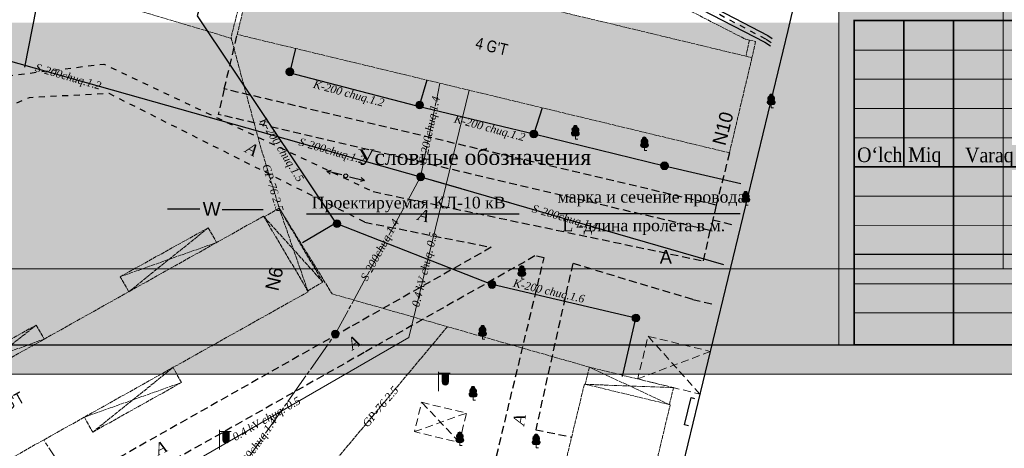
# Model space of a CAD drawing. Extents: x 352696 to 405256, y 4162769 to 4241487.
# Tile 25 of 148: x 403057 to 403183, y 4240150 to 4240205. Entities that reach past the tile are written whole.
import ezdxf
from ezdxf.enums import TextEntityAlignment as Align

# ---------------------------------------------------------------- set-up
doc = ezdxf.new("R2010")
doc.units = 0
doc.header["$LTSCALE"] = 0.5
doc.header["$MEASUREMENT"] = 0
for name, pattern in [('Build_Contour_Canopy_m1', [3, 2, -1]), ('Build_Contour_Resid_m1', [1, 1, 0]), ('Commnctn_Gas_Line_Ground_m1', [1, 1, 0]), ('Commnctn_Waterpipes_Line_Unground_m1', [10, 8, -0.5, 1, -0.5]), ('Д_ТРОТ_ТРУБА', [3, 1.5, -1.5]), ('ДОРОГИ_СТРОЯЩ', [9, 8, -1]), ('ЗД_СТР_РАЗВ', [3, 2, -1])]:
    doc.linetypes.add(name, pattern=pattern)
for name, color, linetype in [('(002) Рамка', 7, 'Continuous'), ('(007) Здания', 7, 'Continuous'), ('(013) Газ', 30, 'ИК_Газопровод -------г--------'), ('(014) Водопровод', 5, 'ИК_Водопровод -------в--------'), ('(016) Кабель', 1, 'Continuous'), ('(017) Канализация', 33, 'KANALIS_K_1'), ('(022) Возд. Линии', 7, 'Continuous'), ('(025) Дорога', 7, 'Continuous'), ('(027) Гидрография', 7, 'Continuous')]:
    doc.layers.add(name, color=color, linetype=linetype)
for name, color, linetype, lineweight in [('.', 7, 'Continuous', 15), ('Дороги', 250, 'Continuous', 30), ('окна', 250, 'Continuous', 15), ('ТЕКСТ', 7, 'Continuous', 30)]:
    doc.layers.add(name, color=color, linetype=linetype, lineweight=lineweight)
for name, color, linetype, lineweight, true_color in [('AUTO#_ROADS_MTRAL_T', 7, 'Continuous', 15, 0x000000), ('COMMN_OBJCT_CNLIZ_T', 7, 'Continuous', 15, 0x000000), ('COMMN_OBJCT_WATER_L', 7, 'Continuous', 15, 0x000000), ('COMMN_OBJCT_WATER_T', 7, 'Continuous', 15, 0x000000), ('COMMN_OBJCT_WELL#_B', 7, 'Continuous', 15, 0x000000), ('GREEN_VGTAT_#####_B', 7, 'Continuous', 15, 0x000000)]:
    doc.layers.add(name, color=color, linetype=linetype, lineweight=lineweight, true_color=true_color)
for name, color, linetype, true_color in [('BUILD_CANOP_CNTUR_P', 7, 'Continuous', 0x000000), ('BUILD_RESID_CNTUR_P', 7, 'Continuous', 0x000000), ('BUILD_RESID_TITLE_T', 7, 'Continuous', 0x000000), ('COMMN_OBJCT_ELCTR_B', 7, 'Continuous', 0x000000), ('COMMN_OBJCT_ELCTR_L', 7, 'Continuous', 0x000000), ('COMMN_OBJCT_ELCTR_T', 7, 'Continuous', 0x000000), ('COMMN_OBJCT_GAS##_L', 7, 'Continuous', 0x000000), ('COMMN_OBJCT_GAS##_T', 7, 'Continuous', 0x000000)]:
    doc.layers.add(name, color=color, linetype=linetype, true_color=true_color)
doc.styles.add('BM-431', font='txt')
doc.styles.add('P-131', font='txt')
doc.styles.add('S', font='txtwr', dxfattribs={"oblique": 15})
doc.styles.add('seviyorum', font='times.ttf')
doc.styles.add('stile1', font='times.ttf')
doc.styles.add('БМ-431 (Times New Roman К)', font='timesi.ttf', dxfattribs={"height": 1})
doc.styles.add('гост', font='arial.ttf', dxfattribs={"height": 300})
doc.styles.add('Р-131 (Arial Narrow)', font='ARIALN.TTF', dxfattribs={"height": 1})
doc.linetypes.add('Commnctn_Electr_Cabel_Low_Unground_m1', pattern='A,4,-2,[1,Topography.shx,S=0.7,R=45,X=0,Y=0],0.001,[1,Topography.shx,S=0.7,R=315,X=0,Y=0],8,[1,Topography.shx,S=0.7,R=135,X=0,Y=0],0.001,[1,Topography.shx,S=0.7,R=225,X=0,Y=0],-2,4', length=20.002)
doc.linetypes.add('GAZ_VOZDUSH', pattern='A,1,-2,["~",Standard,S=3,R=0,X=-1.5,Y=-1.5],-1,10', length=14)
doc.linetypes.add('KANALIS_K_1', pattern='A,1,[">",Standard,S=1.8,R=0,X=-0.9,Y=-0.9],3,-1,["К",Standard,S=1.8,R=0,X=-0.9,Y=-0.9],-1,10', length=16)
doc.linetypes.add('ИК_Водопровод -------в--------', pattern='A,9,-0.6,["В",Standard,S=1.2,R=0,X=0,Y=-0.6],-1.2', length=10.8)
doc.linetypes.add('ИК_Газопровод -------г--------', pattern='A,9,-0.6,["Г",Standard,S=1.2,R=0,X=0,Y=-0.6],-1.2', length=10.8)
doc.linetypes.add('ИК_Э_КАБ_ВН', pattern='A,8,-2,["<<",Standard,S=1,R=0,X=0,Y=-0.5],8,[">>",Standard,S=1,R=0,X=-1,Y=-0.5],-2', length=20)

# ---------------------------------------------------------------- blocks, each defined once
blk = doc.blocks.new('S1')
at = {"layer": '(022) Возд. Линии'}
for p, q in [((-2, 0), (-1.5, 0.25)), ((-2, 0), (-1.5, -0.25)), ((0, 0), (-2, 0))]:
    blk.add_line(p, q, dxfattribs=at)
blk = doc.blocks.new('S2')
at = {"layer": '(022) Возд. Линии'}
for p, q in [((0, 0), (2, 0)), ((2, 0), (1.5, 0.25)), ((2, 0), (1.5, -0.25))]:
    blk.add_line(p, q, dxfattribs=at)
blk = doc.blocks.new('SS')
at = {"layer": '(022) Возд. Линии'}
blk.add_circle((0, 0), 0.25, dxfattribs=at)
blk = doc.blocks.new('Wellinspect_m1')
at = {"layer": 'COMMN_OBJCT_WELL#_B', "linetype": 'Continuous', "lineweight": 13, "true_color": 0xfffffe}
blk.add_hatch(color=7, dxfattribs=at).paths.add_polyline_path([(-1, 0, 1), (1, 0, 1)])
at = {"layer": 'COMMN_OBJCT_WELL#_B', "color": 18, "linetype": 'Continuous', "lineweight": 13, "true_color": 0x000000}
blk.add_line((-0.71, 0.71), (0.71, -0.71), dxfattribs=at)
blk.add_circle((0, 0), 1, dxfattribs=at)
blk = doc.blocks.new('ElectricFlash1_m1')
at = {"layer": 'COMMN_OBJCT_ELCTR_B', "linetype": 'Continuous', "lineweight": 9, "true_color": 0xfffffe}
blk.add_hatch(color=7, dxfattribs=at).paths.add_polyline_path([(1.25, 2.3), (0.45, 2.3), (0.45, 1.2, 1), (1.25, 1.2)])
at = {"layer": 'COMMN_OBJCT_ELCTR_B', "color": 18, "linetype": 'Continuous', "lineweight": 9, "true_color": 0x000000}
for p, q in [((0, 0), (0, 2.5)), ((0, 2.3), (1.5, 2.3)), ((0.45, 1.2), (0.45, 2.3)), ((0.45, 2.3), (1.25, 2.3)), ((1.25, 2.3), (1.25, 1.2))]:
    blk.add_line(p, q, dxfattribs=at)
blk.add_arc((0.85, 1.2), 0.4, 180, 0, dxfattribs=at)
blk = doc.blocks.new('CharacteristicFol_m1')
at = {"layer": 'GREEN_VGTAT_#####_B', "linetype": 'Continuous', "lineweight": 13, "true_color": 0xfffffe}
h = blk.add_hatch(color=7, dxfattribs=at)
h.dxf.hatch_style = 1
h.paths.add_polyline_path([(0.7, 1.95, 0.545245), (0.49, 2.94, 0.44906), (0, 3.5, 0.44906), (-0.49, 2.94, 0.545245), (-0.7, 1.95, 0.73339), (-0.48, 0.8), (0.48, 0.8, 0.73339)])
at = {"layer": 'GREEN_VGTAT_#####_B', "color": 18, "linetype": 'Continuous', "lineweight": 13, "true_color": 0x000000}
for p, q in [((-0.48, 0.8), (0.48, 0.8)), ((0, 0), (0, 0.8)), ((0, 0), (0, 0.8)), ((0, 0), (0.6, 0))]:
    blk.add_line(p, q, dxfattribs=at)
for centre, radius, start, end in [((-0.28, 2.38), 0.602, 111.2452, 225.6501), ((0, 3), 0.501, 90.2911, 187.0229), ((0, 3), 0.501, 352.9771, 89.7089), ((0.28, 2.38), 0.602, 314.3499, 68.7548), ((-0.41, 1.41), 0.612, 118.4195, 263.4433), ((0.41, 1.41), 0.612, 276.5567, 61.5805)]:
    blk.add_arc(centre, radius, start, end, dxfattribs=at)
blk = doc.blocks.new('wewewrwerwer')
at = {"layer": '(013) Газ', "linetype": 'GAZ_VOZDUSH'}
blk.add_lwpolyline([(403142.98, 4240152.55), (403142.44, 4240152.68), (403143.29, 4240156.19), (403143.74, 4240156.08)], dxfattribs=at)
blk.add_lwpolyline([(403142.98, 4240152.55), (403142.44, 4240152.68), (403143.29, 4240156.19), (403143.74, 4240156.08)], dxfattribs=at)
blk.add_lwpolyline([(403142.98, 4240152.55), (403142.44, 4240152.68), (403143.29, 4240156.19), (403143.74, 4240156.08)], dxfattribs=at)
at = {"layer": '(014) Водопровод', "flags": 128}
for points in [[(403057.77, 4240198.61), (403081.72, 4240320.58), (403100.52, 4240315.97), (403177.33, 4240298.14)], [(403041.66, 4240203.42), (403108.58, 4240184.53), (403147.44, 4240173.27)]]:
    blk.add_lwpolyline(points, dxfattribs=at)
at = {"layer": '(016) Кабель', "color": 1, "linetype": 'ИК_Э_КАБ_ВН'}
blk.add_lwpolyline([(403163.64, 4240237.55), (403155.73, 4240203.32), (403138.39, 4240131.68), (403125, 4240074.28)], dxfattribs=at)
at = {"layer": '(017) Канализация', "linetype": 'KANALIS_K_1', "flags": 128}
for points in [[(403095.55, 4240259.19), (403079.9, 4240205.21), (403097.69, 4240178.58), (403117.75, 4240170.71)], [(403092.52, 4240201.01), (403091.8, 4240198.01)], [(403091.49, 4240197.96), (403108.1, 4240193.63), (403123.11, 4240190.03)], [(403109.39, 4240196.95), (403108.45, 4240193.76)], [(403124.18, 4240193.39), (403123.11, 4240190.03), (403139.88, 4240185.95), (403149.69, 4240183.69)], [(403097.7, 4240178.56), (403093.41, 4240176.07)]]:
    blk.add_lwpolyline(points, dxfattribs=at)
at = {"layer": '(017) Канализация'}
blk.add_lwpolyline([(403134.51, 4240158.89), (403136.21, 4240166.4), (403117.75, 4240170.71)], dxfattribs=at)
at = {"layer": '(025) Дорога', "linetype": 'ЗД_СТР_РАЗВ'}
for points in [[(403148.22, 4240187.61), (403146.52, 4240180.9), (403083.38, 4240195.81), (403085.05, 4240202.81)], [(403083.38, 4240195.81), (403082.6, 4240192.55)], [(403146.52, 4240180.9), (403145.75, 4240177.64), (403082.6, 4240192.55)], [(403102.5, 4240182.63), (403144.9, 4240173.73), (403145.75, 4240177.64)], [(403146.05, 4240179.02), (403148.54, 4240178.39)], [(403101.4, 4240178.71), (403117.65, 4240175.48), (403099.49, 4240165.22), (403027.23, 4240124.38)], [(403123.26, 4240174.37), (403101.33, 4240161.97), (403029.07, 4240121.13)], [(403032.34, 4240085.06), (403115.17, 4240135.53), (403124.44, 4240174.14), (403123.26, 4240174.37)], [(403143.5, 4240168.77), (403128.1, 4240173.41), (403123.35, 4240152.06), (403127.96, 4240151.11)], [(403143.5, 4240168.77), (403146.34, 4240168.15)]]:
    blk.add_lwpolyline(points, dxfattribs=at)
at = {"layer": '(025) Дорога', "linetype": 'Д_ТРОТ_ТРУБА', "flags": 128}
for points in [[(403036.03, 4240189.79), (403053.79, 4240197.29), (403067.92, 4240199.01), (403102.5, 4240182.63)], [(403101.4, 4240178.71), (403068.59, 4240195.22), (403058.35, 4240194.69), (403045.49, 4240189.32), (403034.75, 4240183.82)]]:
    blk.add_lwpolyline(points, dxfattribs=at)
at = {"layer": '(027) Гидрография'}
for points in [[(403136.94, 4240211.16), (403153.13, 4240202.68), (403153.69, 4240202.3)], [(403136.5, 4240210.26), (403152.75, 4240201.82), (403153.49, 4240201.33)]]:
    blk.add_lwpolyline(points, dxfattribs=at)
at = {"layer": '(027) Гидрография', "color": 3, "linetype": 'Д_ТРОТ_ТРУБА'}
blk.add_lwpolyline([(403153.57, 4240201.74), (403152.89, 4240202.2), (403136.99, 4240210.6)], dxfattribs=at)
at = {"layer": 'BUILD_CANOP_CNTUR_P', "color": 18, "linetype": 'Build_Contour_Canopy_m1', "lineweight": 13, "true_color": 0x000000, "flags": 128}
for points in [[(403136.44, 4240158.58), (403144.43, 4240156.64), (403145.76, 4240162.11), (403137.78, 4240164.06)], [(403108.7, 4240155.58), (403114.47, 4240154.19), (403113.56, 4240150.42), (403107.79, 4240151.81)]]:
    blk.add_lwpolyline(points, close=True, dxfattribs=at)
for points in [[(403137.78, 4240164.06), (403144.43, 4240156.64)], [(403145.76, 4240162.11), (403136.44, 4240158.58)], [(403113.56, 4240150.42), (403108.7, 4240155.58)], [(403107.79, 4240151.81), (403114.47, 4240154.19)]]:
    blk.add_lwpolyline(points, dxfattribs=at)
at = {"layer": 'BUILD_RESID_CNTUR_P', "color": 18, "linetype": 'Build_Contour_Resid_m1', "lineweight": 13, "true_color": 0x000000}
for points in [[(403085.05, 4240202.81), (403087.88, 4240215.02), (403151.11, 4240199.83), (403148.22, 4240187.61)], [(403122.3, 4240079.14), (403140.62, 4240155.27), (403129.6, 4240157.92), (403111.28, 4240081.79)]]:
    blk.add_lwpolyline(points, close=True, dxfattribs=at)
for points in [[(403150.31, 4240202.19), (403150.79, 4240202.08), (403151.57, 4240201.91), (403151.11, 4240199.83)], [(403150.79, 4240202.08), (403150.33, 4240200)], [(403094.1, 4240169.88), (403096.03, 4240171.02), (403090.42, 4240180.52), (403088.49, 4240179.38)], [(403094.1, 4240169.88), (403090.42, 4240180.52)], [(403094.16, 4240169.78), (403088.43, 4240179.48), (403020.51, 4240141.41), (403026.24, 4240131.71), (403094.16, 4240169.78)], [(403088.49, 4240179.38), (403096.03, 4240171.02)], [(403071.12, 4240169.78), (403070.02, 4240171.71), (403081.32, 4240177.98), (403082.4, 4240176.1)], [(403071.12, 4240169.78), (403081.32, 4240177.98)], [(403082.4, 4240176.1), (403070.02, 4240171.71)], [(403048.99, 4240157.37), (403047.94, 4240159.22), (403059.24, 4240165.49), (403060.28, 4240163.7)], [(403048.99, 4240157.37), (403059.24, 4240165.49)], [(403060.28, 4240163.7), (403047.94, 4240159.22)], [(403065.42, 4240153.67), (403066.49, 4240151.75), (403077.89, 4240158.12), (403076.81, 4240160.05)], [(403066.49, 4240151.75), (403076.81, 4240160.05)], [(403140.51, 4240155.29), (403141.04, 4240157.46), (403130.24, 4240160.09), (403129.71, 4240157.89)], [(403130.24, 4240160.09), (403140.51, 4240155.29)], [(403077.89, 4240158.12), (403065.42, 4240153.67)], [(403141.04, 4240157.46), (403129.71, 4240157.89)]]:
    blk.add_lwpolyline(points, dxfattribs=at)
at = {"layer": 'COMMN_OBJCT_ELCTR_L', "color": 1, "linetype": 'Commnctn_Electr_Cabel_Low_Unground_m1', "lineweight": 15, "true_color": 0xff0000, "flags": 128}
blk.add_lwpolyline([(403062.89, 4240138.34), (403107.08, 4240163.91), (403114.82, 4240195.65)], dxfattribs=at)
at = {"layer": 'COMMN_OBJCT_GAS##_L', "color": 30, "linetype": 'Commnctn_Gas_Line_Ground_m1', "lineweight": 15, "true_color": 0xff7d00, "flags": 128}
for points in [[(403130.24, 4240160.1), (403112.01, 4240165.29), (403097.22, 4240169.5), (403090.42, 4240180.52), (403087.88, 4240188.94), (403084.25, 4240202.41), (403091.59, 4240231.93), (403121.14, 4240217.11), (403150.31, 4240202.19)], [(403084.28, 4240202.31), (403060.66, 4240209.39), (403042.18, 4240214.24), (403041.62, 4240228.43)], [(403112.01, 4240165.29), (403094.84, 4240144.75)]]:
    blk.add_lwpolyline(points, dxfattribs=at)
at = {"layer": 'COMMN_OBJCT_WATER_L', "color": 5, "linetype": 'Commnctn_Waterpipes_Line_Unground_m1', "lineweight": 15, "true_color": 0x0000ff, "flags": 128}
for points in [[(403108.57, 4240184.54), (403111.06, 4240196.55)], [(403147.44, 4240173.27), (403108.58, 4240184.53), (403097.63, 4240164.34), (403085.85, 4240147.58), (403068.64, 4240138.11), (403072.79, 4240131.25)], [(403068.64, 4240138.11), (403060.2, 4240150.74)]]:
    blk.add_lwpolyline(points, dxfattribs=at)
at = {"layer": '(022) Возд. Линии', "rotation": 346.4582225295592}
for name, p in [('S1', (403098.48, 4240184.78)), ('S2', (403099.45, 4240184.54))]:
    blk.add_blockref(name, p, dxfattribs=at)
at = {"layer": '(022) Возд. Линии'}
blk.add_blockref('SS', (403098.97, 4240184.66), dxfattribs=at)
at = {"layer": 'COMMN_OBJCT_ELCTR_B', "color": 18, "true_color": 0x000000}
for p in [(403110.89, 4240157), (403082.75, 4240149.53)]:
    blk.add_blockref('ElectricFlash1_m1', p, dxfattribs=at)
at = {"layer": 'COMMN_OBJCT_WELL#_B', "color": 18, "true_color": 0x000000, "xscale": 0.5, "yscale": 0.5, "zscale": 0.5}
for p in [(403091.8, 4240198.01), (403108.46, 4240193.75), (403123.11, 4240190.03), (403139.88, 4240185.95), (403108.58, 4240184.53), (403097.84, 4240178.51), (403117.75, 4240170.71), (403136.21, 4240166.4), (403136.21, 4240166.4), (403097.64, 4240164.33)]:
    blk.add_blockref('Wellinspect_m1', p, dxfattribs=at)
at = {"layer": 'GREEN_VGTAT_#####_B', "color": 18, "true_color": 0x000000, "xscale": 0.5, "yscale": 0.5, "zscale": 0.5}
for p in [(403153.58, 4240193.41), (403128.44, 4240189.38), (403137.31, 4240187.9), (403150.31, 4240180.9), (403121.57, 4240171.39), (403116.53, 4240163.7), (403115.31, 4240155.86), (403113.61, 4240150.03), (403123.41, 4240149.74)]:
    blk.add_blockref('CharacteristicFol_m1', p, dxfattribs=at)
at = {"layer": '(007) Здания', "style": 'P-131'}
for s, rotation, p in [('N10', 75.4974, (403147.68, 4240188.44)), ('N6', 77.1013, (403090.31, 4240169.78))]:
    blk.add_text(s, height=1.75, rotation=rotation, dxfattribs=at).set_placement(p)
at = {"layer": '(025) Дорога', "linetype": 'ДОРОГИ_СТРОЯЩ', "style": 'BM-431'}
blk.add_text('A', height=1.75, dxfattribs=at).set_placement((403139.27, 4240173.38))
at = {"color": 7, "style": 'S', "oblique": 15, "flags": 8}
blk.add_attdef('SK', (403148.11, 4240555.26), '', height=2, dxfattribs=at)
at = {"layer": 'AUTO#_ROADS_MTRAL_T', "color": 18, "true_color": 0x000000, "style": 'БМ-431 (Times New Roman К)'}
for rotation, p in [(332.4348, (403086.57, 4240187.42)), (345.4617, (403108.78, 4240178.85)), (33.9646, (403100.43, 4240162.62)), (80.637, (403121.99, 4240153.22)), (25.5041, (403075.56, 4240149.04))]:
    blk.add_text('A', height=1.5, rotation=rotation, dxfattribs=at).set_placement(p, align=Align.CENTER)
at = {"layer": 'BUILD_RESID_TITLE_T', "color": 18, "true_color": 0x000000, "style": 'Р-131 (Arial Narrow)'}
for rotation, p in [(346.4916, (403115.51, 4240201.04)), (29.2722, (403054.26, 4240153.68))]:
    blk.add_text("4 G'T", height=1.5, rotation=rotation, dxfattribs=at).set_placement(p)
at = {"layer": 'COMMN_OBJCT_CNLIZ_T', "color": 18, "linetype": 'Continuous', "true_color": 0x000000, "style": 'БМ-431 (Times New Roman К)'}
for s, rotation, p in [('K-200 chuq.1.2', 344.8416, (403094.72, 4240195.98)), ('K-200 chuq.1.5', 301.8352, (403087.88, 4240191.72)), ('K-200 chuq.1.2', 344.8416, (403112.8, 4240191.54)), ('K-200 chuq.1.6', 347.0427, (403120.38, 4240170.44))]:
    blk.add_text(s, height=1, rotation=rotation, dxfattribs=at).set_placement(p)
at = {"layer": 'COMMN_OBJCT_ELCTR_T', "color": 18, "linetype": 'Continuous', "true_color": 0x000000, "style": 'БМ-431 (Times New Roman К)'}
for rotation, p in [(76.3054, (403109.2, 4240172.6)), (30.0482, (403088.86, 4240153.36))]:
    blk.add_text('0.4 kV chuq. 0.5', height=1, rotation=rotation, dxfattribs=at).set_placement(p, align=Align.MIDDLE)
at = {"layer": 'COMMN_OBJCT_GAS##_T', "color": 18, "linetype": 'Continuous', "true_color": 0x000000, "style": 'БМ-431 (Times New Roman К)'}
for rotation, p in [(286.8061, (403089.63, 4240183.12)), (50.1097, (403103.42, 4240155.02))]:
    blk.add_text('GP-76 2.5', height=1, rotation=rotation, dxfattribs=at).set_placement(p, align=Align.MIDDLE)
at = {"layer": 'COMMN_OBJCT_WATER_T', "color": 18, "linetype": 'Continuous', "true_color": 0x000000, "style": 'БМ-431 (Times New Roman К)'}
for s, rotation, p in [('S-200chuq.1.2', 343.8358, (403063.31, 4240197.28)), ('S-200chuq.1.4', 78.2778, (403109.82, 4240190.55)), ('S-200chuq.1.2', 343.8358, (403097.15, 4240187.73)), ('S-200chuq.1.4', 343.8358, (403127.08, 4240179.17)), ('S-200chuq.1.4', 61.5263, (403103.46, 4240175.09)), ('S-200chuq.1.4', 54.8989, (403087.41, 4240149.8))]:
    blk.add_text(s, height=1, rotation=rotation, dxfattribs=at).set_placement(p, align=Align.MIDDLE)
blk = doc.blocks.new('rw32234324324324')
at = {"layer": '.'}
h = blk.add_hatch(color=41, dxfattribs=at)
h.dxf.hatch_style = 1
h.paths.add_polyline_path([(403591.26, 4240332.78), (403593.82, 4240344.55), (403535.09, 4240357.25), (403532.64, 4240345.31)])
h.paths.add_polyline_path([(403635.76, 4240323.05), (403637.05, 4240329.43), (403637.29, 4240329.38), (403638.43, 4240334.64), (403609.16, 4240340.97), (403606.56, 4240328.95)])
h.paths.add_polyline_path([(403637.05, 4240329.43), (403666.52, 4240322.89), (403664.12, 4240311.03), (403634.65, 4240317.57)])
h.paths.add_polyline_path([(403669.51, 4240335.35), (403681.23, 4240332.59), (403677.84, 4240316.79), (403677.7, 4240316.82), (403674.6, 4240303.23), (403664.18, 4240305.54), (403668.51, 4240324.51), (403667.51, 4240324.7)])
h.paths.add_polyline_path([(403659.37, 4240292.68), (403670.35, 4240290.4), (403654.42, 4240213.8), (403643.44, 4240216.08)])
h.paths.add_polyline_path([(403583.07, 4240274.78), (403576.78, 4240245.53), (403588.44, 4240243.25), (403594.73, 4240272.5)])
h.paths.add_polyline_path([(403572.37, 4240237.63), (403585.55, 4240234.42), (403578.91, 4240207.77), (403565.73, 4240210.98)])
h.paths.add_polyline_path([(403584.66, 4240305.1), (403578.37, 4240275.85), (403589.67, 4240273.63), (403590.89, 4240279.32), (403596.29, 4240278.28), (403598.44, 4240290.37), (403593.73, 4240291.17), (403595.96, 4240302.88)])
h.paths.add_polyline_path([(403585.05, 4240202.81), (403587.88, 4240215.02), (403651.11, 4240199.83), (403648.22, 4240187.61)])
h.paths.add_polyline_path([(403609.98, 4240297.66), (403615.44, 4240296.5), (403614.19, 4240290.63), (403608.73, 4240291.79)])
h.paths.add_polyline_path([(403601.48, 4240257.72), (403622, 4240253.62), (403623.19, 4240259.58), (403607.57, 4240262.7), (403608.61, 4240268.92), (403609.77, 4240268.73), (403611.4, 4240276.88), (403605.81, 4240278.07)])
h.paths.add_polyline_path([(403629, 4240289.47), (403629.83, 4240293.46), (403623.87, 4240294.7), (403623.04, 4240290.71)])
at = {"layer": 'BUILD_RESID_CNTUR_P', "color": 18, "linetype": 'Build_Contour_Resid_m1', "lineweight": 13, "true_color": 0x000000}
blk.add_lwpolyline([(403585.05, 4240202.81), (403587.88, 4240215.02), (403651.11, 4240199.83), (403648.22, 4240187.61)], close=True, dxfattribs=at)

msp = doc.modelspace()

# ---------------------------------------------------------------- hatches: boundary and pattern name
at = {"layer": '.', "lineweight": 20, "ltscale": 100, "true_color": 0xffffff}
h = msp.add_hatch(color=7, dxfattribs=at)
h.dxf.hatch_style = 1
h.paths.add_polyline_path([(403306.7369, 4240159.2004), (403306.7369, 4240381.9504), (403006.525, 4240381.9504), (403006.525, 4240159.2004)])
h.paths.add_polyline_path([(403302.9869, 4240206.3173), (403302.9869, 4240172.6986), (403021.525, 4240172.6986), (403021.525, 4240378.2004), (403302.9869, 4240378.2004)], flags=16)
at = {"layer": '.', "linetype": 'Continuous', "lineweight": 50, "true_color": 0xffffff}
h = msp.add_hatch(color=7, dxfattribs=at)
h.dxf.hatch_style = 1
h.paths.add_polyline_path([(403162.2559, 4240206.5285), (403183.3281, 4240206.5285), (403183.3281, 4240378.2004), (403302.9869, 4240378.2004), (403302.9869, 4240162.9504), (403162.2559, 4240162.9504)])
at = {"layer": '.', "linetype": 'Continuous', "lineweight": 50}
h = msp.add_hatch(color=255, dxfattribs=at)
h.dxf.hatch_style = 1
h.paths.add_polyline_path([(403021.525, 4240172.6986), (403162.2559, 4240172.6986), (403162.2559, 4240204.3153), (403021.525, 4240204.3153)])

# ---------------------------------------------------------------- linework, layer by layer
at = {"layer": '(002) Рамка', "lineweight": 0}
msp.add_lwpolyline([(403306.7369, 4240159.2004), (403306.7369, 4240381.9504), (403006.525, 4240381.9504), (403006.525, 4240159.2004)], close=True, dxfattribs=at)
at = {"layer": '.', "color": 7, "linetype": 'Continuous', "true_color": 0xffffff}
for points in [[(403021.525, 4240172.6986), (403021.525, 4240378.2004), (403183.3281, 4240378.2004), (403183.3281, 4240172.6986)], [(403162.2559, 4240206.5285), (403183.3281, 4240206.5285), (403183.3281, 4240378.2004), (403302.9869, 4240378.2004), (403302.9869, 4240162.9504), (403162.2559, 4240162.9504)]]:
    msp.add_lwpolyline(points, close=True, dxfattribs=at)
at = {"lineweight": 30}
for p, q in [((403080.2425, 4240180.3791), (403076.1041, 4240180.3791)), ((403083.1008, 4240180.335), (403088.3616, 4240180.335)), ((403093.9385, 4240179.793), (403121.2379, 4240179.793)), ((403126.3993, 4240179.803), (403149.6046, 4240179.803))]:
    msp.add_line(p, q, dxfattribs=at)
msp.add_lwpolyline([(403302.9869, 4240162.9504), (403302.9869, 4240378.2004), (403021.525, 4240378.2004), (403021.525, 4240162.9504)], close=True, dxfattribs=at)
at = {"color": 7, "lineweight": 20, "ltscale": 100, "true_color": 0xffffff}
msp.add_lwpolyline([(403302.9869, 4240206.3173), (403302.9869, 4240206.3173), (403302.9869, 4240172.6986), (403021.525, 4240172.6986), (403021.525, 4240378.2004), (403302.9869, 4240378.2004)], close=True, dxfattribs=at)
at = {"lineweight": 30, "const_width": 0.225}
msp.add_lwpolyline([(403164.2369, 4240162.9504), (403164.2369, 4240204.5925), (403302.9869, 4240204.5925), (403302.9869, 4240162.9504)], close=True, dxfattribs=at)
for points in [[(403170.6119, 4240204.5515), (403170.6119, 4240185.8015)], [(403176.9869, 4240204.5647), (403176.9869, 4240162.9504)], [(403164.2427, 4240185.7996), (403302.9869, 4240185.7996)]]:
    msp.add_lwpolyline(points, dxfattribs=at)
at = {"layer": 'окна', "color": 18, "true_color": 0x000000, "transparency": 33554687}
for p, q in [((403164.238, 4240200.7996), (403213.1478, 4240200.8147)), ((403164.2392, 4240197.0496), (403213.1489, 4240197.0647)), ((403164.2404, 4240193.2996), (403213.1501, 4240193.3147)), ((403164.2415, 4240189.5496), (403213.1513, 4240189.5647)), ((403164.2438, 4240182.0496), (403213.1536, 4240182.0647)), ((403164.2369, 4240178.2996), (403213.1547, 4240178.3147)), ((403164.2369, 4240170.7996), (403213.157, 4240170.8147)), ((403164.2422, 4240167.0496), (403213.1582, 4240167.0647))]:
    msp.add_line(p, q, dxfattribs=at)
at = {"layer": 'окна', "color": 18, "lineweight": 25, "true_color": 0x000000, "transparency": 33554687}
msp.add_line((403213.1559, 4240174.5647), (403164.2369, 4240174.5496), dxfattribs=at)

# ---------------------------------------------------------------- block references
at = {"color": 1, "linetype": 'Continuous', "lineweight": 50}
for name, p in [('wewewrwerwer', (0, 0)), ('rw32234324324324', (-500, 0))]:
    msp.add_blockref(name, p, dxfattribs=at)

# ---------------------------------------------------------------- texts
at = {"style": 'гост'}
msp.add_text('W', height=1.75, dxfattribs=at).set_placement((403080.6102, 4240179.5478))
at = {"layer": 'Дороги', "color": 250, "lineweight": 30, "style": 'stile1'}
msp.add_text('Условные обозначения', height=2.008032, dxfattribs=at).set_placement((403100.5009, 4240186.0594))
at = {"layer": 'окна', "color": 18, "lineweight": 40, "true_color": 0x000000, "char_height": 1.875, "width": 13.876877, "attachment_point": 1, "rotation": 0.017707, "style": 'seviyorum'}
for s, insert in [('{\\W0.9;O‘lch}', (403164.6026, 4240188.3008)), ('{\\W0.9;Miq}', (403171.1655, 4240188.3197)), ('{\\W0.9;Varaq}', (403178.4635, 4240188.2646))]:
    msp.add_mtext(s, dxfattribs=dict(at, insert=insert))
at = {"layer": 'ТЕКСТ', "color": 250, "lineweight": 30, "style": 'stile1'}
for s, p in [('Проектируемая КЛ-10 кВ', (403094.6079, 4240180.47)), ('марка и сечение провода', (403126.1438, 4240181.2155)), ('L -длина пролета в м.', (403126.782, 4240177.5498))]:
    msp.add_text(s, height=1.506024, dxfattribs=at).set_placement(p)

doc.saveas('drawing.dxf')
